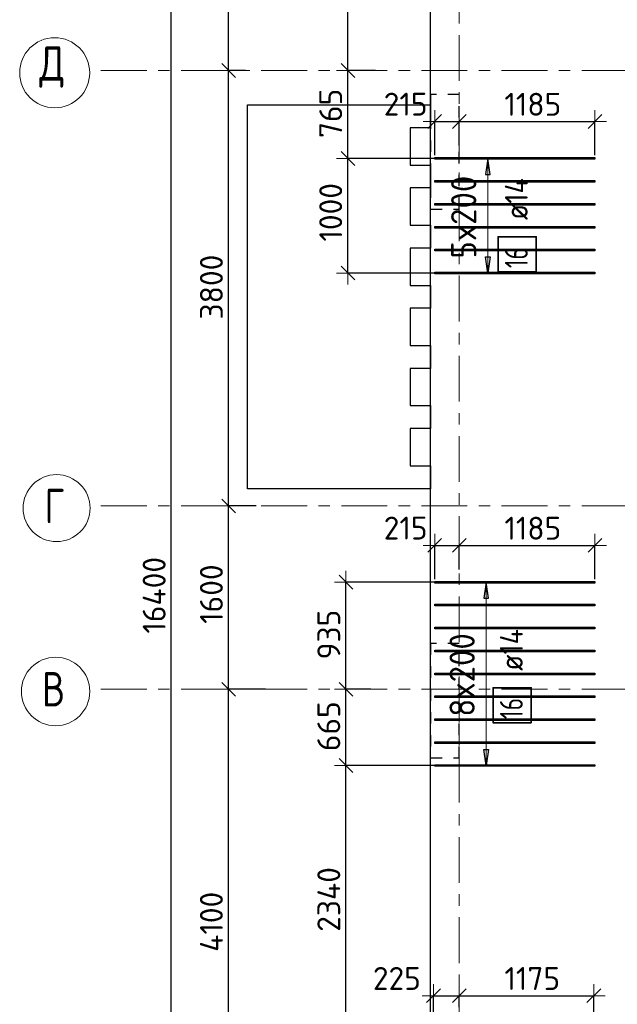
# Model space of a CAD drawing. Header units: metres. Extents: x -38 to 98, y -15 to 21.
# Tile 6 of 147: x -3.34 to 1.88, y 4.65 to 13.24. Entities that reach past the tile are written whole.
import ezdxf

# ---------------------------------------------------------------- set-up
doc = ezdxf.new("R2010")
doc.units = ezdxf.units.M
doc.header["$PDMODE"] = 65
for name, pattern in [('______11', [0.5, 0.4, -0.05, 0, -0.05]), ('______2', [0.0405, 0.03, -0.0105]), ('______5', [1.1, 0.8, -0.1, 0.1, -0.1])]:
    doc.linetypes.add(name, pattern=pattern)
for name, color, linetype, lineweight in [('XR$1$Осевая линия (1)', 7, '______5', 13), ('XR$1$Размерная линия (1)', 7, 'Continuous', 13), ('XR$4$Перекрытие (1)', 7, 'Continuous', 35), ('XR$4$Размерная линия (1)', 7, 'Continuous', 13)]:
    doc.layers.add(name, color=color, linetype=linetype, lineweight=lineweight)
doc.layers.add('XR$4$Арм.стержн.Доп. Арм верхн.зоны Х', color=7, linetype='Continuous', lineweight=35, true_color=0x8c8cff)
doc.layers.add('XR$6$Стена_ бетон несущ.', color=7, linetype='Continuous', lineweight=70, true_color=0xb4b496)
doc.styles.add('ISOCPEUR', font='txt')
doc.dimstyles.new('DIMSTYLE_2', dxfattribs={"dimtxt": 0.2, "dimasz": 0.2, "dimexe": 0, "dimexo": 0, "dimgap": 0.1, "dimtad": 2, "dimdec": 0, "dimlfac": 1000, "dimrnd": 5, "dimzin": 12, "dimdsep": 46, "dimtxsty": 'ISOCPEUR', "dimblk1": 'ALL_ML_STRICH', "dimblk2": 'ALL_ML_STRICH', "dimsah": 1, "dimcen": 0, "dimclrd": 7, "dimclre": 256, "dimclrt": 7, "dimadec": 0, "dimazin": 0, "dimtfac": 1, "dimtdec": 0, "dimtix": 1, "dimtmove": 2, "dimatfit": 3, "dimfxl": 0, "dimtzin": 0, "dimlwd": 0, "dimlwe": -3, "dimarcsym": 0})
doc.dimstyles.new('DIMSTYLE_3', dxfattribs={"dimtxt": 0.2, "dimasz": 0.2, "dimexe": 0, "dimexo": 0, "dimgap": 0.1, "dimtad": 2, "dimdec": 0, "dimlfac": 1000, "dimrnd": 5, "dimzin": 12, "dimdsep": 46, "dimtxsty": 'ISOCPEUR', "dimblk1": 'ALL_ML_STRICH', "dimblk2": 'ALL_ML_STRICH', "dimsah": 1, "dimcen": 0, "dimclrd": 7, "dimclre": 256, "dimclrt": 7, "dimadec": 0, "dimazin": 0, "dimtfac": 1, "dimtdec": 0, "dimtix": 1, "dimtmove": 2, "dimatfit": 3, "dimfxl": 0, "dimtzin": 0, "dimlwd": 0, "dimlwe": -3, "dimarcsym": 0})
doc.dimstyles.new('DIMSTYLE_33', dxfattribs={"dimtxt": 0.2, "dimasz": 0.2, "dimexe": 0, "dimexo": 0, "dimgap": 0.1, "dimtad": 2, "dimdec": 0, "dimlfac": 1000, "dimrnd": 5, "dimzin": 12, "dimdsep": 46, "dimtxsty": 'ISOCPEUR', "dimblk1": 'ALL_ML_STRICH', "dimblk2": 'ALL_ML_STRICH', "dimsah": 1, "dimcen": 0, "dimclrd": 7, "dimclre": 256, "dimclrt": 7, "dimadec": 0, "dimazin": 0, "dimtfac": 1, "dimtdec": 0, "dimtix": 1, "dimtmove": 2, "dimatfit": 3, "dimfxl": 0, "dimtvp": 1.2, "dimtzin": 0, "dimlwd": 0, "dimlwe": -3, "dimarcsym": 0})

# ---------------------------------------------------------------- blocks, each defined once
blk = doc.blocks.new('ALL_ML_STRICH')
at = {"color": 0, "linetype": 'ByBlock', "lineweight": -2}
for p, q in [((0, -0.5), (0, 0.5)), ((-1, 0), (0.5, 0)), ((-0.3, -0.3), (0.3, 0.3))]:
    blk.add_line(p, q, dxfattribs=at)
blk = doc.blocks.new('*D4')
at = {"layer": 'DEFPOINTS', "color": 7, "linetype": 'Continuous', "lineweight": 13, "transparency": 33554687}
for p in [(-1.6986, 16.4), (-2.2938, 0), (-2.0153, 0)]:
    blk.add_point(p, dxfattribs=at)
at = {"layer": 'XR$1$Размерная линия (1)', "color": 9, "linetype": 'Continuous', "lineweight": -2, "true_color": 0xc7c7c7, "transparency": 33554687}
for p, q in [((-1.7186, 16.4), (-2.0153, 16.4)), ((-2.2738, 0), (-2.0153, 0))]:
    blk.add_line(p, q, dxfattribs=at)
at = {"layer": 'XR$1$Размерная линия (1)', "color": 7, "linetype": 'Continuous', "lineweight": -2, "transparency": 33554687}
blk.add_line((-2.0153, 0), (-2.0153, 16.4), dxfattribs=at)
at = {"layer": 'XR$1$Размерная линия (1)', "color": 7, "linetype": 'Continuous', "lineweight": 13, "transparency": 33554687, "xscale": 0.2, "yscale": 0.2, "zscale": 0.2}
for p, rotation in [((-2.0153, 16.4), 90), ((-2.0153, 0), 270)]:
    blk.add_blockref('ALL_ML_STRICH', p, dxfattribs=dict(at, rotation=rotation))
at = {"layer": 'XR$1$Размерная линия (1)', "color": 7, "linetype": 'Continuous', "lineweight": 13, "transparency": 33554687, "insert": (-2.1653, 8.22), "char_height": 0.2, "width": 1, "attachment_point": 5, "rotation": 90, "style": 'ISOCPEUR'}
blk.add_mtext('\\A1;{16400}', dxfattribs=at)
blk = doc.blocks.new('*D6')
at = {"layer": 'DEFPOINTS', "color": 7, "linetype": 'Continuous', "lineweight": 13, "transparency": 33554687}
for p in [(-1.1719, 7.4), (-1.5153, 3.3), (-1.0635, 3.3)]:
    blk.add_point(p, dxfattribs=at)
at = {"layer": 'XR$1$Размерная линия (1)', "color": 9, "linetype": 'Continuous', "lineweight": -2, "true_color": 0xc7c7c7, "transparency": 33554687}
for p, q in [((-1.1919, 7.4), (-1.5153, 7.4)), ((-1.0835, 3.3), (-1.5153, 3.3))]:
    blk.add_line(p, q, dxfattribs=at)
at = {"layer": 'XR$1$Размерная линия (1)', "color": 7, "linetype": 'Continuous', "lineweight": -2, "transparency": 33554687}
blk.add_line((-1.5153, 3.3), (-1.5153, 7.4), dxfattribs=at)
at = {"layer": 'XR$1$Размерная линия (1)', "color": 7, "linetype": 'Continuous', "lineweight": 13, "transparency": 33554687, "xscale": 0.2, "yscale": 0.2, "zscale": 0.2}
for p, rotation in [((-1.5153, 7.4), 90), ((-1.5153, 3.3), 270)]:
    blk.add_blockref('ALL_ML_STRICH', p, dxfattribs=dict(at, rotation=rotation))
at = {"layer": 'XR$1$Размерная линия (1)', "color": 7, "linetype": 'Continuous', "lineweight": 13, "transparency": 33554687, "insert": (-1.6653, 5.37), "char_height": 0.2, "width": 0.8, "attachment_point": 5, "rotation": 90, "style": 'ISOCPEUR'}
blk.add_mtext('\\A1;{4100}', dxfattribs=at)
blk = doc.blocks.new('*D7')
at = {"layer": 'DEFPOINTS', "color": 7, "linetype": 'Continuous', "lineweight": 13, "transparency": 33554687}
for p in [(-1.2532, 9), (-1.5153, 7.4), (-1.1719, 7.4)]:
    blk.add_point(p, dxfattribs=at)
at = {"layer": 'XR$1$Размерная линия (1)', "color": 9, "linetype": 'Continuous', "lineweight": -2, "true_color": 0xc7c7c7, "transparency": 33554687}
for p, q in [((-1.2732, 9), (-1.5153, 9)), ((-1.1919, 7.4), (-1.5153, 7.4))]:
    blk.add_line(p, q, dxfattribs=at)
at = {"layer": 'XR$1$Размерная линия (1)', "color": 7, "linetype": 'Continuous', "lineweight": -2, "transparency": 33554687}
blk.add_line((-1.5153, 7.4), (-1.5153, 9), dxfattribs=at)
at = {"layer": 'XR$1$Размерная линия (1)', "color": 7, "linetype": 'Continuous', "lineweight": 13, "transparency": 33554687, "xscale": 0.2, "yscale": 0.2, "zscale": 0.2}
for p, rotation in [((-1.5153, 9), 90), ((-1.5153, 7.4), 270)]:
    blk.add_blockref('ALL_ML_STRICH', p, dxfattribs=dict(at, rotation=rotation))
at = {"layer": 'XR$1$Размерная линия (1)', "color": 7, "linetype": 'Continuous', "lineweight": 13, "transparency": 33554687, "insert": (-1.6653, 8.23), "char_height": 0.2, "width": 0.8, "attachment_point": 5, "rotation": 90, "style": 'ISOCPEUR'}
blk.add_mtext('\\A1;{1600}', dxfattribs=at)
blk = doc.blocks.new('*D8')
at = {"layer": 'DEFPOINTS', "color": 7, "linetype": 'Continuous', "lineweight": 13, "transparency": 33554687}
for p in [(-1.3472, 12.8), (-1.5153, 9), (-1.2532, 9)]:
    blk.add_point(p, dxfattribs=at)
at = {"layer": 'XR$1$Размерная линия (1)', "color": 9, "linetype": 'Continuous', "lineweight": -2, "true_color": 0xc7c7c7, "transparency": 33554687}
for p, q in [((-1.3672, 12.8), (-1.5153, 12.8)), ((-1.2732, 9), (-1.5153, 9))]:
    blk.add_line(p, q, dxfattribs=at)
at = {"layer": 'XR$1$Размерная линия (1)', "color": 7, "linetype": 'Continuous', "lineweight": -2, "transparency": 33554687}
blk.add_line((-1.5153, 9), (-1.5153, 12.8), dxfattribs=at)
at = {"layer": 'XR$1$Размерная линия (1)', "color": 7, "linetype": 'Continuous', "lineweight": 13, "transparency": 33554687, "xscale": 0.2, "yscale": 0.2, "zscale": 0.2}
for p, rotation in [((-1.5153, 12.8), 90), ((-1.5153, 9), 270)]:
    blk.add_blockref('ALL_ML_STRICH', p, dxfattribs=dict(at, rotation=rotation))
at = {"layer": 'XR$1$Размерная линия (1)', "color": 7, "linetype": 'Continuous', "lineweight": 13, "transparency": 33554687, "insert": (-1.6653, 10.91), "char_height": 0.2, "width": 0.8, "attachment_point": 5, "rotation": 90, "style": 'ISOCPEUR'}
blk.add_mtext('\\A1;{3800}', dxfattribs=at)
blk = doc.blocks.new('*D9')
at = {"layer": 'DEFPOINTS', "color": 7, "linetype": 'Continuous', "lineweight": 13, "transparency": 33554687}
for p in [(-1.2605, 16.4), (-1.5153, 12.8), (-1.3472, 12.8)]:
    blk.add_point(p, dxfattribs=at)
at = {"layer": 'XR$1$Размерная линия (1)', "color": 9, "linetype": 'Continuous', "lineweight": -2, "true_color": 0xc7c7c7, "transparency": 33554687}
for p, q in [((-1.2805, 16.4), (-1.5153, 16.4)), ((-1.3672, 12.8), (-1.5153, 12.8))]:
    blk.add_line(p, q, dxfattribs=at)
at = {"layer": 'XR$1$Размерная линия (1)', "color": 7, "linetype": 'Continuous', "lineweight": -2, "transparency": 33554687}
blk.add_line((-1.5153, 12.8), (-1.5153, 16.4), dxfattribs=at)
at = {"layer": 'XR$1$Размерная линия (1)', "color": 7, "linetype": 'Continuous', "lineweight": 13, "transparency": 33554687, "xscale": 0.2, "yscale": 0.2, "zscale": 0.2}
for p, rotation in [((-1.5153, 16.4), 90), ((-1.5153, 12.8), 270)]:
    blk.add_blockref('ALL_ML_STRICH', p, dxfattribs=dict(at, rotation=rotation))
at = {"layer": 'XR$1$Размерная линия (1)', "color": 7, "linetype": 'Continuous', "lineweight": 13, "transparency": 33554687, "insert": (-1.6653, 14.61), "char_height": 0.2, "width": 0.8, "attachment_point": 5, "rotation": 90, "style": 'ISOCPEUR'}
blk.add_mtext('\\A1;{3600}', dxfattribs=at)
blk = doc.blocks.new('*D261')
at = {"layer": 'DEFPOINTS', "color": 7, "linetype": 'Continuous', "lineweight": 13, "transparency": 33554687}
for p in [(0.3315, 12.0326), (-0.4731, 11.0326), (0.3448, 11.0326)]:
    blk.add_point(p, dxfattribs=at)
at = {"layer": 'XR$4$Размерная линия (1)', "color": 9, "linetype": 'Continuous', "lineweight": -2, "true_color": 0xc7c7c7, "transparency": 33554687}
for p, q in [((0.3115, 12.0326), (-0.4731, 12.0326)), ((0.3248, 11.0326), (-0.4731, 11.0326))]:
    blk.add_line(p, q, dxfattribs=at)
at = {"layer": 'XR$4$Размерная линия (1)', "color": 7, "linetype": 'Continuous', "lineweight": -2, "transparency": 33554687}
blk.add_line((-0.4731, 11.0326), (-0.4731, 12.0326), dxfattribs=at)
at = {"layer": 'XR$4$Размерная линия (1)', "color": 7, "linetype": 'Continuous', "lineweight": 13, "transparency": 33554687, "xscale": 0.2, "yscale": 0.2, "zscale": 0.2}
for p, rotation in [((-0.4731, 12.0326), 90), ((-0.4731, 11.0326), 270)]:
    blk.add_blockref('ALL_ML_STRICH', p, dxfattribs=dict(at, rotation=rotation))
at = {"layer": 'XR$4$Размерная линия (1)', "color": 7, "linetype": 'Continuous', "lineweight": 13, "transparency": 33554687, "insert": (-0.6231, 11.5626), "char_height": 0.2, "width": 0.8, "attachment_point": 5, "rotation": 90, "style": 'ISOCPEUR'}
blk.add_mtext('\\A1;{1000}', dxfattribs=at)
blk = doc.blocks.new('*D262')
at = {"layer": 'DEFPOINTS', "color": 7, "linetype": 'Continuous', "lineweight": 13, "transparency": 33554687}
for p in [(-0.2123, 12.8), (-0.4731, 12.0326), (0.3315, 12.0326)]:
    blk.add_point(p, dxfattribs=at)
at = {"layer": 'XR$4$Размерная линия (1)', "color": 9, "linetype": 'Continuous', "lineweight": -2, "true_color": 0xc7c7c7, "transparency": 33554687}
for p, q in [((-0.2323, 12.8), (-0.4731, 12.8)), ((0.3115, 12.0326), (-0.4731, 12.0326))]:
    blk.add_line(p, q, dxfattribs=at)
at = {"layer": 'XR$4$Размерная линия (1)', "color": 7, "linetype": 'Continuous', "lineweight": -2, "transparency": 33554687}
blk.add_line((-0.4731, 12.0326), (-0.4731, 12.8), dxfattribs=at)
at = {"layer": 'XR$4$Размерная линия (1)', "color": 7, "linetype": 'Continuous', "lineweight": 13, "transparency": 33554687, "xscale": 0.2, "yscale": 0.2, "zscale": 0.2}
for p, rotation in [((-0.4731, 12.8), 90), ((-0.4731, 12.0326), 270)]:
    blk.add_blockref('ALL_ML_STRICH', p, dxfattribs=dict(at, rotation=rotation))
at = {"layer": 'XR$4$Размерная линия (1)', "color": 7, "linetype": 'Continuous', "lineweight": 13, "transparency": 33554687, "insert": (-0.6231, 12.4263), "char_height": 0.2, "width": 0.6, "attachment_point": 5, "rotation": 90, "style": 'ISOCPEUR'}
blk.add_mtext('\\A1;{765}', dxfattribs=at)
blk = doc.blocks.new('*D263')
at = {"layer": 'DEFPOINTS', "color": 7, "linetype": 'Continuous', "lineweight": 13, "transparency": 33554687}
for p in [(0.3612, 15.2226), (-0.4731, 12.8), (-0.2123, 12.8)]:
    blk.add_point(p, dxfattribs=at)
at = {"layer": 'XR$4$Размерная линия (1)', "color": 9, "linetype": 'Continuous', "lineweight": -2, "true_color": 0xc7c7c7, "transparency": 33554687}
for p, q in [((0.3412, 15.2226), (-0.4731, 15.2226)), ((-0.2323, 12.8), (-0.4731, 12.8))]:
    blk.add_line(p, q, dxfattribs=at)
at = {"layer": 'XR$4$Размерная линия (1)', "color": 7, "linetype": 'Continuous', "lineweight": -2, "transparency": 33554687}
blk.add_line((-0.4731, 12.8), (-0.4731, 15.2226), dxfattribs=at)
at = {"layer": 'XR$4$Размерная линия (1)', "color": 7, "linetype": 'Continuous', "lineweight": 13, "transparency": 33554687, "xscale": 0.2, "yscale": 0.2, "zscale": 0.2}
for p, rotation in [((-0.4731, 15.2226), 90), ((-0.4731, 12.8), 270)]:
    blk.add_blockref('ALL_ML_STRICH', p, dxfattribs=dict(at, rotation=rotation))
at = {"layer": 'XR$4$Размерная линия (1)', "color": 7, "linetype": 'Continuous', "lineweight": 13, "transparency": 33554687, "insert": (-0.6231, 14.0113), "char_height": 0.2, "width": 0.8, "attachment_point": 5, "rotation": 90, "style": 'ISOCPEUR'}
blk.add_mtext('\\A1;{2425}', dxfattribs=at)
blk = doc.blocks.new('*D266')
at = {"layer": 'DEFPOINTS', "color": 7, "linetype": 'Continuous', "lineweight": 13, "transparency": 33554687}
for p in [(0.2851, 12.3553), (0.5, 12.1259), (0.2851, 12.0406)]:
    blk.add_point(p, dxfattribs=at)
at = {"layer": 'XR$4$Размерная линия (1)', "color": 9, "linetype": 'Continuous', "lineweight": -2, "true_color": 0xc7c7c7, "transparency": 33554687}
for p, q in [((0.2851, 12.0606), (0.2851, 12.3553)), ((0.5, 12.1459), (0.5, 12.3553))]:
    blk.add_line(p, q, dxfattribs=at)
at = {"layer": 'XR$4$Размерная линия (1)', "color": 7, "linetype": 'Continuous', "lineweight": -2, "transparency": 33554687}
blk.add_line((0.2851, 12.3553), (0.5, 12.3553), dxfattribs=at)
at = {"layer": 'XR$4$Размерная линия (1)', "color": 7, "linetype": 'Continuous', "lineweight": 13, "transparency": 33554687, "xscale": 0.2, "yscale": 0.2, "zscale": 0.2, "rotation": 180}
blk.add_blockref('ALL_ML_STRICH', (0.2851, 12.3553), dxfattribs=at)
at = {"layer": 'XR$4$Размерная линия (1)', "color": 7, "linetype": 'Continuous', "lineweight": 13, "transparency": 33554687, "xscale": 0.2, "yscale": 0.2, "zscale": 0.2}
blk.add_blockref('ALL_ML_STRICH', (0.5, 12.3553), dxfattribs=at)
at = {"layer": 'XR$4$Размерная линия (1)', "color": 7, "linetype": 'Continuous', "lineweight": 13, "transparency": 33554687, "insert": (0.0313, 12.5067), "char_height": 0.2, "width": 0.6, "attachment_point": 5, "style": 'ISOCPEUR'}
blk.add_mtext('\\A1;{215}', dxfattribs=at)
blk = doc.blocks.new('*D267')
at = {"layer": 'DEFPOINTS', "color": 7, "linetype": 'Continuous', "lineweight": 13, "transparency": 33554687}
for p in [(0.5, 12.3553), (0.5, 12.1259), (1.6851, 12.0406)]:
    blk.add_point(p, dxfattribs=at)
at = {"layer": 'XR$4$Размерная линия (1)', "color": 9, "linetype": 'Continuous', "lineweight": -2, "true_color": 0xc7c7c7, "transparency": 33554687}
for p, q in [((0.5, 12.1459), (0.5, 12.3553)), ((1.6851, 12.0606), (1.6851, 12.3553))]:
    blk.add_line(p, q, dxfattribs=at)
at = {"layer": 'XR$4$Размерная линия (1)', "color": 7, "linetype": 'Continuous', "lineweight": -2, "transparency": 33554687}
blk.add_line((0.5, 12.3553), (1.6851, 12.3553), dxfattribs=at)
at = {"layer": 'XR$4$Размерная линия (1)', "color": 7, "linetype": 'Continuous', "lineweight": 13, "transparency": 33554687, "xscale": 0.2, "yscale": 0.2, "zscale": 0.2, "rotation": 180}
blk.add_blockref('ALL_ML_STRICH', (0.5, 12.3553), dxfattribs=at)
at = {"layer": 'XR$4$Размерная линия (1)', "color": 7, "linetype": 'Continuous', "lineweight": 13, "transparency": 33554687, "xscale": 0.2, "yscale": 0.2, "zscale": 0.2}
blk.add_blockref('ALL_ML_STRICH', (1.6851, 12.3553), dxfattribs=at)
at = {"layer": 'XR$4$Размерная линия (1)', "color": 7, "linetype": 'Continuous', "lineweight": 13, "transparency": 33554687, "insert": (1.1426, 12.5053), "char_height": 0.2, "width": 0.8, "attachment_point": 5, "style": 'ISOCPEUR'}
blk.add_mtext('\\A1;{1185}', dxfattribs=at)
blk = doc.blocks.new('*D268')
at = {"layer": 'DEFPOINTS', "color": 7, "linetype": 'Continuous', "lineweight": 13, "transparency": 33554687}
for p in [(0.2851, 8.6553), (0.5, 8.4259), (0.2851, 8.3406)]:
    blk.add_point(p, dxfattribs=at)
at = {"layer": 'XR$4$Размерная линия (1)', "color": 9, "linetype": 'Continuous', "lineweight": -2, "true_color": 0xc7c7c7, "transparency": 33554687}
for p, q in [((0.2851, 8.3606), (0.2851, 8.6553)), ((0.5, 8.4459), (0.5, 8.6553))]:
    blk.add_line(p, q, dxfattribs=at)
at = {"layer": 'XR$4$Размерная линия (1)', "color": 7, "linetype": 'Continuous', "lineweight": -2, "transparency": 33554687}
blk.add_line((0.2851, 8.6553), (0.5, 8.6553), dxfattribs=at)
at = {"layer": 'XR$4$Размерная линия (1)', "color": 7, "linetype": 'Continuous', "lineweight": 13, "transparency": 33554687, "xscale": 0.2, "yscale": 0.2, "zscale": 0.2, "rotation": 180}
blk.add_blockref('ALL_ML_STRICH', (0.2851, 8.6553), dxfattribs=at)
at = {"layer": 'XR$4$Размерная линия (1)', "color": 7, "linetype": 'Continuous', "lineweight": 13, "transparency": 33554687, "xscale": 0.2, "yscale": 0.2, "zscale": 0.2}
blk.add_blockref('ALL_ML_STRICH', (0.5, 8.6553), dxfattribs=at)
at = {"layer": 'XR$4$Размерная линия (1)', "color": 7, "linetype": 'Continuous', "lineweight": 13, "transparency": 33554687, "insert": (0.0313, 8.8067), "char_height": 0.2, "width": 0.6, "attachment_point": 5, "style": 'ISOCPEUR'}
blk.add_mtext('\\A1;{215}', dxfattribs=at)
blk = doc.blocks.new('*D269')
at = {"layer": 'DEFPOINTS', "color": 7, "linetype": 'Continuous', "lineweight": 13, "transparency": 33554687}
for p in [(0.5, 8.6553), (0.5, 8.4259), (1.6851, 8.3406)]:
    blk.add_point(p, dxfattribs=at)
at = {"layer": 'XR$4$Размерная линия (1)', "color": 9, "linetype": 'Continuous', "lineweight": -2, "true_color": 0xc7c7c7, "transparency": 33554687}
for p, q in [((0.5, 8.4459), (0.5, 8.6553)), ((1.6851, 8.3606), (1.6851, 8.6553))]:
    blk.add_line(p, q, dxfattribs=at)
at = {"layer": 'XR$4$Размерная линия (1)', "color": 7, "linetype": 'Continuous', "lineweight": -2, "transparency": 33554687}
blk.add_line((0.5, 8.6553), (1.6851, 8.6553), dxfattribs=at)
at = {"layer": 'XR$4$Размерная линия (1)', "color": 7, "linetype": 'Continuous', "lineweight": 13, "transparency": 33554687, "xscale": 0.2, "yscale": 0.2, "zscale": 0.2, "rotation": 180}
blk.add_blockref('ALL_ML_STRICH', (0.5, 8.6553), dxfattribs=at)
at = {"layer": 'XR$4$Размерная линия (1)', "color": 7, "linetype": 'Continuous', "lineweight": 13, "transparency": 33554687, "xscale": 0.2, "yscale": 0.2, "zscale": 0.2}
blk.add_blockref('ALL_ML_STRICH', (1.6851, 8.6553), dxfattribs=at)
at = {"layer": 'XR$4$Размерная линия (1)', "color": 7, "linetype": 'Continuous', "lineweight": 13, "transparency": 33554687, "insert": (1.1426, 8.8053), "char_height": 0.2, "width": 0.8, "attachment_point": 5, "style": 'ISOCPEUR'}
blk.add_mtext('\\A1;{1185}', dxfattribs=at)
blk = doc.blocks.new('*D275')
at = {"layer": 'DEFPOINTS', "color": 7, "linetype": 'Continuous', "lineweight": 13, "transparency": 33554687}
for p in [(0.3709, 6.7341), (-0.4897, 4.396), (0.3291, 4.396)]:
    blk.add_point(p, dxfattribs=at)
at = {"layer": 'XR$4$Размерная линия (1)', "color": 9, "linetype": 'Continuous', "lineweight": -2, "true_color": 0xc7c7c7, "transparency": 33554687}
for p, q in [((0.3509, 6.7341), (-0.4897, 6.7341)), ((0.3091, 4.396), (-0.4897, 4.396))]:
    blk.add_line(p, q, dxfattribs=at)
at = {"layer": 'XR$4$Размерная линия (1)', "color": 7, "linetype": 'Continuous', "lineweight": -2, "transparency": 33554687}
blk.add_line((-0.4897, 4.396), (-0.4897, 6.7341), dxfattribs=at)
at = {"layer": 'XR$4$Размерная линия (1)', "color": 7, "linetype": 'Continuous', "lineweight": 13, "transparency": 33554687, "xscale": 0.2, "yscale": 0.2, "zscale": 0.2}
for p, rotation in [((-0.4897, 6.7341), 90), ((-0.4897, 4.396), 270)]:
    blk.add_blockref('ALL_ML_STRICH', p, dxfattribs=dict(at, rotation=rotation))
at = {"layer": 'XR$4$Размерная линия (1)', "color": 7, "linetype": 'Continuous', "lineweight": 13, "transparency": 33554687, "insert": (-0.6397, 5.5651), "char_height": 0.2, "width": 0.8, "attachment_point": 5, "rotation": 90, "style": 'ISOCPEUR'}
blk.add_mtext('\\A1;{2340}', dxfattribs=at)
blk = doc.blocks.new('*D276')
at = {"layer": 'DEFPOINTS', "color": 7, "linetype": 'Continuous', "lineweight": 13, "transparency": 33554687}
for p in [(-0.2514, 7.4), (-0.4897, 6.7341), (0.3709, 6.7341)]:
    blk.add_point(p, dxfattribs=at)
at = {"layer": 'XR$4$Размерная линия (1)', "color": 9, "linetype": 'Continuous', "lineweight": -2, "true_color": 0xc7c7c7, "transparency": 33554687}
for p, q in [((-0.2714, 7.4), (-0.4897, 7.4)), ((0.3509, 6.7341), (-0.4897, 6.7341))]:
    blk.add_line(p, q, dxfattribs=at)
at = {"layer": 'XR$4$Размерная линия (1)', "color": 7, "linetype": 'Continuous', "lineweight": -2, "transparency": 33554687}
blk.add_line((-0.4897, 6.7341), (-0.4897, 7.4), dxfattribs=at)
at = {"layer": 'XR$4$Размерная линия (1)', "color": 7, "linetype": 'Continuous', "lineweight": 13, "transparency": 33554687, "xscale": 0.2, "yscale": 0.2, "zscale": 0.2}
for p, rotation in [((-0.4897, 7.4), 90), ((-0.4897, 6.7341), 270)]:
    blk.add_blockref('ALL_ML_STRICH', p, dxfattribs=dict(at, rotation=rotation))
at = {"layer": 'XR$4$Размерная линия (1)', "color": 7, "linetype": 'Continuous', "lineweight": 13, "transparency": 33554687, "insert": (-0.6397, 7.077), "char_height": 0.2, "width": 0.6, "attachment_point": 5, "rotation": 90, "style": 'ISOCPEUR'}
blk.add_mtext('\\A1;{665}', dxfattribs=at)
blk = doc.blocks.new('*D277')
at = {"layer": 'DEFPOINTS', "color": 7, "linetype": 'Continuous', "lineweight": 13, "transparency": 33554687}
for p in [(0.3709, 8.3341), (-0.4897, 7.4), (-0.2514, 7.4)]:
    blk.add_point(p, dxfattribs=at)
at = {"layer": 'XR$4$Размерная линия (1)', "color": 9, "linetype": 'Continuous', "lineweight": -2, "true_color": 0xc7c7c7, "transparency": 33554687}
for p, q in [((0.3509, 8.3341), (-0.4897, 8.3341)), ((-0.2714, 7.4), (-0.4897, 7.4))]:
    blk.add_line(p, q, dxfattribs=at)
at = {"layer": 'XR$4$Размерная линия (1)', "color": 7, "linetype": 'Continuous', "lineweight": -2, "transparency": 33554687}
blk.add_line((-0.4897, 7.4), (-0.4897, 8.3341), dxfattribs=at)
at = {"layer": 'XR$4$Размерная линия (1)', "color": 7, "linetype": 'Continuous', "lineweight": 13, "transparency": 33554687, "xscale": 0.2, "yscale": 0.2, "zscale": 0.2}
for p, rotation in [((-0.4897, 8.3341), 90), ((-0.4897, 7.4), 270)]:
    blk.add_blockref('ALL_ML_STRICH', p, dxfattribs=dict(at, rotation=rotation))
at = {"layer": 'XR$4$Размерная линия (1)', "color": 7, "linetype": 'Continuous', "lineweight": 13, "transparency": 33554687, "insert": (-0.6397, 7.877), "char_height": 0.2, "width": 0.6, "attachment_point": 5, "rotation": 90, "style": 'ISOCPEUR'}
blk.add_mtext('\\A1;{935}', dxfattribs=at)
blk = doc.blocks.new('*D588')
at = {"layer": 'DEFPOINTS', "color": 7, "linetype": 'Continuous', "lineweight": 13, "transparency": 33554687}
for p in [(0.275, 4.7251), (0.5, 4.6058), (0.275, 4.4831)]:
    blk.add_point(p, dxfattribs=at)
at = {"layer": 'XR$4$Размерная линия (1)', "color": 9, "linetype": 'Continuous', "lineweight": -2, "true_color": 0xc7c7c7, "transparency": 33554687}
for p, q in [((0.275, 4.5031), (0.275, 4.7251)), ((0.5, 4.6258), (0.5, 4.7251))]:
    blk.add_line(p, q, dxfattribs=at)
at = {"layer": 'XR$4$Размерная линия (1)', "color": 7, "linetype": 'Continuous', "lineweight": -2, "transparency": 33554687}
blk.add_line((0.275, 4.7251), (0.5, 4.7251), dxfattribs=at)
at = {"layer": 'XR$4$Размерная линия (1)', "color": 7, "linetype": 'Continuous', "lineweight": 13, "transparency": 33554687, "xscale": 0.2, "yscale": 0.2, "zscale": 0.2, "rotation": 180}
blk.add_blockref('ALL_ML_STRICH', (0.275, 4.7251), dxfattribs=at)
at = {"layer": 'XR$4$Размерная линия (1)', "color": 7, "linetype": 'Continuous', "lineweight": 13, "transparency": 33554687, "xscale": 0.2, "yscale": 0.2, "zscale": 0.2}
blk.add_blockref('ALL_ML_STRICH', (0.5, 4.7251), dxfattribs=at)
at = {"layer": 'XR$4$Размерная линия (1)', "color": 7, "linetype": 'Continuous', "lineweight": 13, "transparency": 33554687, "insert": (-0.0454, 4.8757), "char_height": 0.2, "width": 0.6, "attachment_point": 5, "style": 'ISOCPEUR'}
blk.add_mtext('\\A1;{225}', dxfattribs=at)
blk = doc.blocks.new('*D589')
at = {"layer": 'DEFPOINTS', "color": 7, "linetype": 'Continuous', "lineweight": 13, "transparency": 33554687}
for p in [(0.5, 4.7251), (0.5, 4.6058), (1.675, 4.39)]:
    blk.add_point(p, dxfattribs=at)
at = {"layer": 'XR$4$Размерная линия (1)', "color": 9, "linetype": 'Continuous', "lineweight": -2, "true_color": 0xc7c7c7, "transparency": 33554687}
for p, q in [((0.5, 4.6258), (0.5, 4.7251)), ((1.675, 4.41), (1.675, 4.7251))]:
    blk.add_line(p, q, dxfattribs=at)
at = {"layer": 'XR$4$Размерная линия (1)', "color": 7, "linetype": 'Continuous', "lineweight": -2, "transparency": 33554687}
blk.add_line((0.5, 4.7251), (1.675, 4.7251), dxfattribs=at)
at = {"layer": 'XR$4$Размерная линия (1)', "color": 7, "linetype": 'Continuous', "lineweight": 13, "transparency": 33554687, "xscale": 0.2, "yscale": 0.2, "zscale": 0.2, "rotation": 180}
blk.add_blockref('ALL_ML_STRICH', (0.5, 4.7251), dxfattribs=at)
at = {"layer": 'XR$4$Размерная линия (1)', "color": 7, "linetype": 'Continuous', "lineweight": 13, "transparency": 33554687, "xscale": 0.2, "yscale": 0.2, "zscale": 0.2}
blk.add_blockref('ALL_ML_STRICH', (1.675, 4.7251), dxfattribs=at)
at = {"layer": 'XR$4$Размерная линия (1)', "color": 7, "linetype": 'Continuous', "lineweight": 13, "transparency": 33554687, "insert": (1.1375, 4.8751), "char_height": 0.2, "width": 0.8, "attachment_point": 5, "style": 'ISOCPEUR'}
blk.add_mtext('\\A1;{1175}', dxfattribs=at)

msp = doc.modelspace()

# ---------------------------------------------------------------- linework, layer by layer
at = {"layer": 'XR$1$Осевая линия (1)', "color": 253, "linetype": '______11', "lineweight": 13, "true_color": 0xa0a0a0, "transparency": 33554687}
for p, q in [((0.5, -3.39), (0.5, 19.78)), ((-2.63, 12.8), (62.6, 12.8)), ((-2.63, 9), (62.6, 9)), ((-2.63, 7.4), (62.6, 7.4))]:
    msp.add_line(p, q, dxfattribs=at)
at = {"layer": 'XR$1$Осевая линия (1)', "color": 7, "linetype": 'Continuous', "lineweight": 13, "transparency": 33554687}
for centre, radius in [((-3.0342, 12.7805), 0.3058), ((-3.0176, 8.9805), 0.2924), ((-3.0262, 7.3805), 0.2988)]:
    msp.add_circle(centre, radius, dxfattribs=at)
at = {"layer": 'XR$4$Арм.стержн.Доп. Арм верхн.зоны Х', "color": 253, "linetype": 'Continuous', "lineweight": -3, "true_color": 0xa0a0a0, "transparency": 33554687}
for p, q in [((0.7487, 12.0326), (0.6487, 12.0326)), ((0.7487, 12.0326), (0.8487, 12.0326)), ((0.7487, 11.0326), (0.6487, 11.0326)), ((0.7487, 11.0326), (0.8487, 11.0326)), ((0.735, 8.3341), (0.635, 8.3341)), ((0.735, 8.3341), (0.835, 8.3341)), ((0.735, 6.7341), (0.635, 6.7341)), ((0.735, 6.7341), (0.835, 6.7341))]:
    msp.add_line(p, q, dxfattribs=at)
at = {"layer": 'XR$4$Арм.стержн.Доп. Арм верхн.зоны Х', "color": 7, "linetype": 'Continuous', "lineweight": 25, "transparency": 33554687}
for p, q in [((0.7487, 12.0326), (0.7287, 11.8926)), ((0.7687, 11.8926), (0.7487, 12.0326)), ((0.7287, 11.8926), (0.7687, 11.8926)), ((0.7487, 11.0326), (0.7287, 11.1726)), ((0.7287, 11.1726), (0.7687, 11.1726)), ((0.7687, 11.1726), (0.7487, 11.0326)), ((0.735, 8.3341), (0.715, 8.1941)), ((0.755, 8.1941), (0.735, 8.3341)), ((0.715, 8.1941), (0.755, 8.1941)), ((0.735, 6.7341), (0.715, 6.8741)), ((0.715, 6.8741), (0.755, 6.8741)), ((0.755, 6.8741), (0.735, 6.7341))]:
    msp.add_line(p, q, dxfattribs=at)
at = {"layer": 'XR$4$Арм.стержн.Доп. Арм верхн.зоны Х', "color": 7, "linetype": 'Continuous', "lineweight": 13, "transparency": 33554687}
for p, q in [((0.7487, 12.0326), (0.7487, 12.0326)), ((0.7487, 11.0326), (0.7487, 12.0326)), ((0.7487, 11.0326), (0.7487, 11.0326)), ((0.735, 8.3341), (0.735, 8.3341)), ((0.735, 6.7341), (0.735, 8.3341)), ((0.735, 6.7341), (0.735, 6.7341))]:
    msp.add_line(p, q, dxfattribs=at)
at = {"layer": 'XR$4$Арм.стержн.Доп. Арм верхн.зоны Х', "color": 7, "linetype": 'Continuous', "lineweight": 25, "transparency": 33554687}
for points in [[(0.2851, 12.0396), (1.6851, 12.0396), (1.6851, 12.0256), (0.2851, 12.0256), (0.2851, 12.0396)], [(0.2851, 11.8396), (1.6851, 11.8396), (1.6851, 11.8256), (0.2851, 11.8256), (0.2851, 11.8396)], [(0.2851, 11.6396), (1.6851, 11.6396), (1.6851, 11.6256), (0.2851, 11.6256), (0.2851, 11.6396)], [(0.2851, 11.4396), (1.6851, 11.4396), (1.6851, 11.4256), (0.2851, 11.4256), (0.2851, 11.4396)], [(0.2851, 11.2396), (1.6851, 11.2396), (1.6851, 11.2256), (0.2851, 11.2256), (0.2851, 11.2396)], [(0.2851, 11.0396), (1.6851, 11.0396), (1.6851, 11.0256), (0.2851, 11.0256), (0.2851, 11.0396)], [(0.2851, 8.3411), (1.6851, 8.3411), (1.6851, 8.3271), (0.2851, 8.3271), (0.2851, 8.3411)], [(0.2851, 8.1411), (1.6851, 8.1411), (1.6851, 8.1271), (0.2851, 8.1271), (0.2851, 8.1411)], [(0.2851, 7.9411), (1.6851, 7.9411), (1.6851, 7.9271), (0.2851, 7.9271), (0.2851, 7.9411)], [(0.2851, 7.7411), (1.6851, 7.7411), (1.6851, 7.7271), (0.2851, 7.7271), (0.2851, 7.7411)], [(0.2851, 7.5411), (1.6851, 7.5411), (1.6851, 7.5271), (0.2851, 7.5271), (0.2851, 7.5411)], [(0.2851, 7.3411), (1.6851, 7.3411), (1.6851, 7.3271), (0.2851, 7.3271), (0.2851, 7.3411)], [(0.2851, 7.1411), (1.6851, 7.1411), (1.6851, 7.1271), (0.2851, 7.1271), (0.2851, 7.1411)], [(0.2851, 6.9411), (1.6851, 6.9411), (1.6851, 6.9271), (0.2851, 6.9271), (0.2851, 6.9411)], [(0.2851, 6.7411), (1.6851, 6.7411), (1.6851, 6.7271), (0.2851, 6.7271), (0.2851, 6.7411)]]:
    msp.add_lwpolyline(points, dxfattribs=at)
at = {"layer": 'XR$4$Арм.стержн.Доп. Арм верхн.зоны Х', "color": 7, "linetype": 'Continuous', "lineweight": 35, "transparency": 33554687}
for points in [[(1.1716, 11.042), (1.1716, 11.3487), (0.8383, 11.3487), (0.8383, 11.042), (1.1716, 11.042)], [(1.1283, 7.1069), (1.1283, 7.4136), (0.795, 7.4136), (0.795, 7.1069), (1.1283, 7.1069)]]:
    msp.add_lwpolyline(points, dxfattribs=at)
at = {"layer": 'XR$4$Перекрытие (1)', "color": 7, "linetype": 'Continuous', "lineweight": 25, "transparency": 33554687}
for p, q in [((0.25, -0.2498), (0.25, 16.6502)), ((-1.35, 9.1502), (-1.35, 12.5002)), ((-1.35, 12.5002), (0.0698, 12.5002)), ((0.0698, 12.5002), (0.2498, 12.5002)), ((0.2498, 12.5002), (0.2498, 12.3002)), ((0.2498, 12.3002), (0.0698, 12.3002)), ((0.07, 12.3002), (0.07, 11.9752)), ((0.0698, 11.9752), (0.2498, 11.9752)), ((0.2498, 11.9752), (0.2498, 11.7752)), ((0.2498, 11.7752), (0.0698, 11.7752)), ((0.07, 11.7752), (0.07, 11.4502)), ((0.0698, 11.4502), (0.2498, 11.4502)), ((0.2498, 11.4502), (0.2498, 11.2502)), ((0.2498, 11.2502), (0.0698, 11.2502)), ((0.07, 11.2502), (0.07, 10.9252)), ((0.0698, 10.9252), (0.2498, 10.9252)), ((0.2498, 10.9252), (0.2498, 10.7252)), ((0.2498, 10.7252), (0.0698, 10.7252)), ((0.07, 10.7252), (0.07, 10.4002)), ((0.0698, 10.4002), (0.2498, 10.4002)), ((0.2498, 10.4002), (0.2498, 10.2002)), ((0.2498, 10.2002), (0.0698, 10.2002)), ((0.07, 10.2002), (0.07, 9.8752)), ((0.0698, 9.8752), (0.2498, 9.8752)), ((0.2498, 9.8752), (0.2498, 9.6752)), ((0.2498, 9.6752), (0.0698, 9.6752)), ((0.07, 9.6752), (0.07, 9.3502)), ((0.0698, 9.3502), (0.2498, 9.3502)), ((0.2498, 9.3502), (0.2498, 9.1502)), ((0.0698, 9.1502), (-1.35, 9.1502)), ((0.2498, 9.1502), (0.0698, 9.1502))]:
    msp.add_line(p, q, dxfattribs=at)
at = {"layer": 'XR$6$Стена_ бетон несущ.', "color": 253, "linetype": '______2', "lineweight": -3, "true_color": 0xa0a0a0, "transparency": 33554687}
for p, q in [((0.5, 12.59), (0.25, 12.59)), ((0.25, 12.59), (0.25, 11.59)), ((0.5, 11.59), (0.5, 12.59)), ((0.25, 11.59), (0.5, 11.59)), ((0.5, 7.7999), (0.25, 7.7999)), ((0.25, 7.7999), (0.25, 7.7999)), ((0.25, 7.7999), (0.25, 6.7999)), ((0.5, 7.4), (0.5, 7.7999)), ((0.5, 7.2), (0.5, 7.4)), ((0.5, 6.7999), (0.5, 7.2)), ((0.25, 6.7999), (0.5, 6.7999))]:
    msp.add_line(p, q, dxfattribs=at)

# ---------------------------------------------------------------- texts
at = {"layer": 'XR$1$Осевая линия (1)', "color": 7, "linetype": 'Continuous', "lineweight": 13, "transparency": 33554687, "char_height": 0.3, "attachment_point": 7, "style": 'ISOCPEUR'}
for s, insert, width in [('\\W0.82;Д', (-3.1692, 12.65), 0.392646), ('\\W0.78;Г', (-3.1226, 8.85), 0.326407), ('\\W0.80;В', (-3.1462, 7.25), 0.359833)]:
    msp.add_mtext(s, dxfattribs=dict(at, insert=insert, width=width))
at = {"layer": 'XR$4$Арм.стержн.Доп. Арм верхн.зоны Х', "color": 7, "linetype": 'Continuous', "lineweight": 13, "transparency": 33554687, "char_height": 0.22, "width": 0.873359, "attachment_point": 7, "rotation": 90, "style": 'ISOCPEUR'}
for s, insert in [('\\W0.95;5x200', (0.6487, 11.1586)), ('\\W0.95;8x200', (0.635, 7.1601))]:
    msp.add_mtext(s, dxfattribs=dict(at, insert=insert))
at = {"layer": 'XR$4$Арм.стержн.Доп. Арм верхн.зоны Х', "color": 7, "linetype": 'Continuous', "lineweight": 25, "transparency": 33554687, "char_height": 0.2, "attachment_point": 7, "rotation": 90, "style": 'ISOCPEUR'}
for s, insert, width in [('\\W0.89; ø14 ', (1.0983, 11.382), 0.769432), ('\\W0.75;16', (1.0983, 11.0753), 0.314854), ('\\W0.89; ø14 ', (1.055, 7.4469), 0.769432), ('\\W0.75;16', (1.055, 7.1403), 0.314854)]:
    msp.add_mtext(s, dxfattribs=dict(at, insert=insert, width=width))

# ---------------------------------------------------------------- dimensions: what is measured, and where the dimension line sits
at = {"layer": 'XR$1$Размерная линия (1)', "color": 7, "linetype": 'Continuous', "lineweight": 13, "transparency": 33554687}
for base, p1, p2, dimstyle, picture, middle in [((-2.0153, 16.4), (-2.2738, 0), (-1.7186, 16.4), 'DIMSTYLE_2', '*D4', (-2.1653, 8.22)), ((-1.5153, 16.4), (-1.3672, 12.8), (-1.2805, 16.4), 'DIMSTYLE_3', '*D9', (-1.6653, 14.61)), ((-1.5153, 12.8), (-1.2732, 9), (-1.3672, 12.8), 'DIMSTYLE_3', '*D8', (-1.6653, 10.91)), ((-1.5153, 9), (-1.1919, 7.4), (-1.2732, 9), 'DIMSTYLE_3', '*D7', (-1.6653, 8.23)), ((-1.5153, 7.4), (-1.0835, 3.3), (-1.1919, 7.4), 'DIMSTYLE_3', '*D6', (-1.6653, 5.37))]:
    dim = msp.add_linear_dim(base=base, p1=p1, p2=p2, angle=90, dimstyle=dimstyle, override={"dimpost": '<>', "dimclrd": 7, "dimclre": 9, "dimclrt": 7, "dimlwd": 0, "dimlwe": 65533}, dxfattribs=at)
    dim.commit()
    dim.dimension.update_dxf_attribs({"geometry": picture, "text_midpoint": middle, "dimtype": 160})
at = {"layer": 'XR$4$Размерная линия (1)', "color": 7, "linetype": 'Continuous', "lineweight": 13, "transparency": 33554687}
for base, p1, p2, picture, middle in [((-0.4731, 15.2226), (-0.2323, 12.8), (0.3412, 15.2226), '*D263', (-0.6231, 14.0113)), ((-0.4731, 12.8), (0.3115, 12.0326), (-0.2323, 12.8), '*D262', (-0.6231, 12.4263)), ((-0.4731, 12.0326), (0.3248, 11.0326), (0.3115, 12.0326), '*D261', (-0.6231, 11.5626)), ((-0.4897, 8.3341), (-0.2714, 7.4), (0.3509, 8.3341), '*D277', (-0.6397, 7.877)), ((-0.4897, 7.4), (0.3509, 6.7341), (-0.2714, 7.4), '*D276', (-0.6397, 7.077)), ((-0.4897, 6.7341), (0.3091, 4.396), (0.3509, 6.7341), '*D275', (-0.6397, 5.5651))]:
    dim = msp.add_linear_dim(base=base, p1=p1, p2=p2, angle=90, dimstyle='DIMSTYLE_3', override={"dimpost": '<>', "dimclrd": 7, "dimclre": 9, "dimclrt": 7, "dimlwd": 0, "dimlwe": 65533}, dxfattribs=at)
    dim.commit()
    dim.dimension.update_dxf_attribs({"geometry": picture, "text_midpoint": middle, "dimtype": 160})
for base, p1, p2, dimstyle, picture, middle in [((0.5, 12.3553), (0.2851, 12.0606), (0.5, 12.1459), 'DIMSTYLE_33', '*D266', (0.0313, 12.5067)), ((1.6851, 12.3553), (0.5, 12.1459), (1.6851, 12.0606), 'DIMSTYLE_3', '*D267', (1.1426, 12.5053)), ((0.5, 8.6553), (0.2851, 8.3606), (0.5, 8.4459), 'DIMSTYLE_33', '*D268', (0.0313, 8.8067)), ((1.6851, 8.6553), (0.5, 8.4459), (1.6851, 8.3606), 'DIMSTYLE_3', '*D269', (1.1426, 8.8053)), ((0.5, 4.7251), (0.275, 4.5031), (0.5, 4.6258), 'DIMSTYLE_33', '*D588', (-0.0454, 4.8757)), ((1.675, 4.7251), (0.5, 4.6258), (1.675, 4.41), 'DIMSTYLE_3', '*D589', (1.1375, 4.8751))]:
    dim = msp.add_linear_dim(base=base, p1=p1, p2=p2, dimstyle=dimstyle, override={"dimpost": '<>', "dimclrd": 7, "dimclre": 9, "dimclrt": 7, "dimlwd": 0, "dimlwe": 65533}, dxfattribs=at)
    dim.commit()
    dim.dimension.update_dxf_attribs({"geometry": picture, "text_midpoint": middle, "dimtype": 160})

doc.saveas('drawing.dxf')
